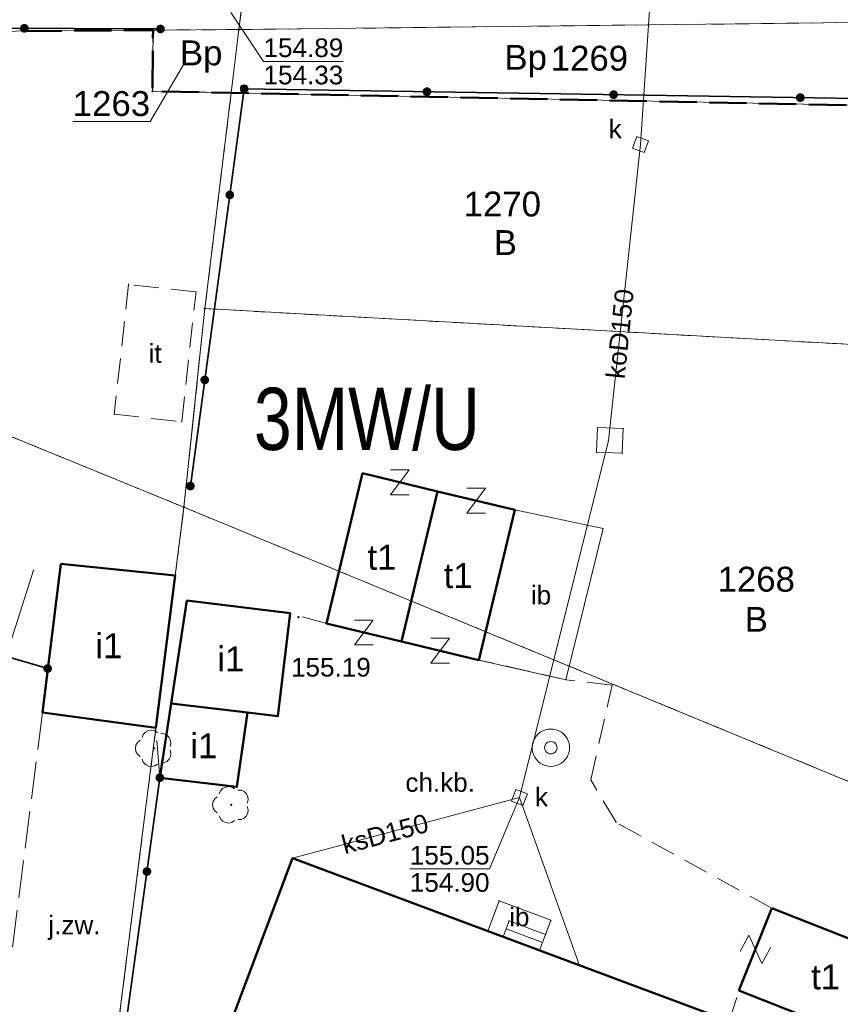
# Model space of a CAD drawing. Header units: metres. Extents: x 6492566 to 6492823, y 5613584 to 5613735.
# Tile 22 of 32: x 6492753 to 6492786, y 5613632 to 5613672. Entities that reach past the tile are written whole.
import ezdxf
from ezdxf.enums import TextEntityAlignment as Align

# ---------------------------------------------------------------- set-up
doc = ezdxf.new("R2010")
doc.units = ezdxf.units.M
for name, pattern in [('L_0_06', [2, 1.5, -0.5]), ('PRZER1-1', [2, 1, -1]), ('PRZER2-1', [3, 2, -1]), ('PRZER3-1', [4, 3, -1])]:
    doc.linetypes.add(name, pattern=pattern)
doc.layers.get('0').update_dxf_attribs({"linetype": 'CONTINUOUS', "lineweight": 18, "true_color": 0x000000})
for name, color, linetype, lineweight in [('GEPPGD', 7, 'CONTINUOUS', 18), ('GEPPHC', 7, 'CONTINUOUS', 18), ('GESBZO', 7, 'CONTINUOUS', 50), ('GESBZO_O', 7, 'CONTINUOUS', 50), ('GESDZI', 7, 'CONTINUOUS', 18), ('GESDZI_O', 7, 'CONTINUOUS', 18), ('GESSCH', 7, 'CONTINUOUS', 18), ('GSLKOG', 7, 'CONTINUOUS', 35), ('GSPPRB', 7, 'CONTINUOUS', 18), ('GSPWPS', 7, 'CONTINUOUS', 13), ('GSPWPS_O', 7, 'CONTINUOUS', 13), ('GSSIIN', 7, 'CONTINUOUS', 18), ('GSSIIN_O', 7, 'CONTINUOUS', 18), ('GSSKOA', 7, 'PRZER3-1', 18), ('GSSKOA_O', 7, 'PRZER3-1', 18), ('GSSKOD', 7, 'PRZER2-1', 18), ('GSSKOD_O', 7, 'PRZER2-1', 18), ('GSSTZI', 7, 'PRZER2-1', 18), ('GSSTZI_O', 7, 'PRZER2-1', 18), ('GUPIWZ', 7, 'CONTINUOUS', 18), ('GUPIWZ_O', 7, 'CONTINUOUS', 18), ('GUPPRZ', 7, 'CONTINUOUS', 18), ('GUPPRZ_O', 7, 'CONTINUOUS', 18), ('GUSIKP', 7, 'CONTINUOUS', 18), ('OTOO', 7, 'CONTINUOUS', 35)]:
    doc.layers.add(name, color=color, linetype=linetype, lineweight=lineweight)
for name, color, linetype, lineweight, true_color in [('GESUZY', 7, 'PRZER1-1', 18, 0x008000), ('GESUZY_O', 7, 'PRZER1-1', 18, 0x008000), ('GSPRDL', 7, 'CONTINUOUS', 18, 0x008000), ('GULKPR', 7, 'CONTINUOUS', 18, 0x803300), ('GULKPR_O', 7, 'CONTINUOUS', 18, 0x803300), ('GUPWST', 5, 'CONTINUOUS', 18, 0x0000ff), ('mpzp_linie_rozgraniczajace', 7, 'L_0_06', 50, 0xd2691e)]:
    doc.layers.add(name, color=color, linetype=linetype, lineweight=lineweight, true_color=true_color)
doc.styles.add('Arial', font='Arial.ttf')
doc.styles.add('GEO-INFO', font='Arial')

# ---------------------------------------------------------------- blocks, each defined once
blk = doc.blocks.new('EPPHC')
at = {"color": 0}
blk.add_lwpolyline([(-0.75, 1), (0.75, 1), (-0.75, -1), (0.75, -1)], dxfattribs=at)
blk = doc.blocks.new('SPDLP')
blk.add_hatch(color=0).paths.add_polyline_path([(0, -0.09), (0.027812, -0.085595), (0.052901, -0.072812), (0.072812, -0.052901), (0.085595, -0.027812), (0.09, 0), (0.085595, 0.027812), (0.072812, 0.052901), (0.052901, 0.072812), (0.027812, 0.085595), (0, 0.09), (-0.027812, 0.085595), (-0.052901, 0.072812), (-0.072812, 0.052901), (-0.085595, 0.027812), (-0.09, 0), (-0.085595, -0.027812), (-0.072812, -0.052901), (-0.052901, -0.072812), (-0.027812, -0.085595)])
at = {"color": 0}
for points in [[(-1.271938, -0.268652), (-1.40916, -0.048001), (-1.462858, 0.20623), (-1.426585, 0.463525), (-1.304695, 0.693003), (-1.11182, 0.867117), (-0.871109, 0.964971)], [(-0.648554, 1.126667), (-0.481106, 1.325358), (-0.255912, 1.454989), (0, 1.5), (0.255912, 1.454989), (0.481106, 1.325358), (0.648554, 1.126667)], [(0.871109, 0.964971), (1.11182, 0.867117), (1.304695, 0.693003), (1.426585, 0.463525), (1.462858, 0.20623), (1.40916, -0.048001), (1.271938, -0.268652)], [(-0.137547, -1.292703), (-0.389802, -1.355024), (-0.648184, -1.327532), (-0.881678, -1.213525), (-1.062258, -1.026689), (-1.168249, -0.78945), (-1.186929, -0.530282)], [(1.186929, -0.530282), (1.168249, -0.78945), (1.062258, -1.026689), (0.881678, -1.213525), (0.648184, -1.327532), (0.389802, -1.355024), (0.137547, -1.292703)]]:
    blk.add_lwpolyline(points, dxfattribs=at)
blk = doc.blocks.new('SUUS13')
at = {"color": 0}
for points in [[(0, 1.5), (0.223563, 1.483246), (0.442133, 1.433359), (0.650826, 1.351453), (0.84498, 1.239358), (1.020259, 1.099578), (1.172747, 0.935235), (1.299038, 0.75), (1.396311, 0.548012), (1.462392, 0.333781), (1.495806, 0.112095), (1.495806, -0.112095), (1.462392, -0.333781), (1.396311, -0.548012), (1.299038, -0.75), (1.172747, -0.935235), (1.020259, -1.099578), (0.84498, -1.239358), (0.650826, -1.351453), (0.442133, -1.433359), (0.223563, -1.483246), (0, -1.5), (-0.223563, -1.483246), (-0.442133, -1.433359), (-0.650826, -1.351453), (-0.84498, -1.239358), (-1.020259, -1.099578), (-1.172747, -0.935235), (-1.299038, -0.75), (-1.396311, -0.548012), (-1.462392, -0.333781), (-1.495806, -0.112095), (-1.495806, 0.112095), (-1.462392, 0.333781), (-1.396311, 0.548012), (-1.299038, 0.75), (-1.172747, 0.935235), (-1.020259, 1.099578), (-0.84498, 1.239358), (-0.650826, 1.351453), (-0.442133, 1.433359), (-0.223563, 1.483246)], [(0, 0.5), (0.12941, 0.482963), (0.25, 0.433013), (0.353553, 0.353553), (0.433013, 0.25), (0.482963, 0.12941), (0.5, 0), (0.482963, -0.12941), (0.433013, -0.25), (0.353553, -0.353553), (0.25, -0.433013), (0.12941, -0.482963), (0, -0.5), (-0.12941, -0.482963), (-0.25, -0.433013), (-0.353553, -0.353553), (-0.433013, -0.25), (-0.482963, -0.12941), (-0.5, 0), (-0.482963, 0.12941), (-0.433013, 0.25), (-0.353553, 0.353553), (-0.25, 0.433013), (-0.12941, 0.482963)]]:
    blk.add_lwpolyline(points, close=True, dxfattribs=at)
blk = doc.blocks.new('KWADRAT_NIEPRZEZR')
at = {"color": 0}
blk.add_lwpolyline([(-0.5, -0.5), (0.5, -0.5), (0.5, 0.5), (-0.5, 0.5)], close=True, dxfattribs=at)
blk = doc.blocks.new('KOLO')
blk.add_hatch(color=0).paths.add_polyline_path([(-0.5, 0), (-0.482963, -0.12941), (-0.433013, -0.25), (-0.353553, -0.353553), (-0.25, -0.433013), (-0.12941, -0.482963), (0, -0.5), (0.12941, -0.482963), (0.25, -0.433013), (0.353553, -0.353553), (0.433013, -0.25), (0.482963, -0.12941), (0.5, 0), (0.482963, 0.12941), (0.433013, 0.25), (0.353553, 0.353553), (0.25, 0.433013), (0.12941, 0.482963), (0, 0.5), (-0.12941, 0.482963), (-0.25, 0.433013), (-0.353553, 0.353553), (-0.433013, 0.25), (-0.482963, 0.12941)])
blk = doc.blocks.new('EPPGN')
blk.add_hatch(color=0).paths.add_polyline_path([(0, -0.09), (0.027812, -0.085595), (0.052901, -0.072812), (0.072812, -0.052901), (0.085595, -0.027812), (0.09, 0), (0.085595, 0.027812), (0.072812, 0.052901), (0.052901, 0.072812), (0.027812, 0.085595), (0, 0.09), (-0.027812, 0.085595), (-0.052901, 0.072812), (-0.072812, 0.052901), (-0.085595, 0.027812), (-0.09, 0), (-0.085595, -0.027812), (-0.072812, -0.052901), (-0.052901, -0.072812), (-0.027812, -0.085595)])
blk = doc.blocks.new('POINT')
at = {"color": 0}
blk.add_point((0, 0), dxfattribs=at)
blk = doc.blocks.new('D_GSPPRB0')
at = {"color": 0, "lineweight": 18}
for points in [[(-0.12726, -0.12726), (0.12726, 0.12726)], [(-0.12726, 0.12726), (0.12726, -0.12726)]]:
    blk.add_lwpolyline(points, dxfattribs=at)
blk = doc.blocks.new('D_KOLO')
blk.add_hatch(color=0).paths.add_polyline_path([(-0.175, 0), (-0.169037, -0.045293), (-0.151554, -0.0875), (-0.123744, -0.123744), (-0.0875, -0.151554), (-0.045293, -0.169037), (0, -0.175), (0.045293, -0.169037), (0.0875, -0.151554), (0.123744, -0.123744), (0.151554, -0.0875), (0.169037, -0.045293), (0.175, 0), (0.169037, 0.045293), (0.151554, 0.0875), (0.123744, 0.123744), (0.0875, 0.151554), (0.045293, 0.169037), (0, 0.175), (-0.045293, 0.169037), (-0.0875, 0.151554), (-0.123744, 0.123744), (-0.151554, 0.0875), (-0.169037, 0.045293)])
blk = doc.blocks.new('D_GSLKOG1')
blk.add_hatch(color=0).paths.add_polyline_path([(-0.175, 0), (-0.169037, -0.045293), (-0.151554, -0.0875), (-0.123744, -0.123744), (-0.0875, -0.151554), (-0.045293, -0.169037), (0, -0.175), (0.045293, -0.169037), (0.0875, -0.151554), (0.123744, -0.123744), (0.151554, -0.0875), (0.169037, -0.045293), (0.175, 0), (0.169037, 0.045293), (0.151554, 0.0875), (0.123744, 0.123744), (0.0875, 0.151554), (0.045293, 0.169037), (0, 0.175), (-0.045293, 0.169037), (-0.0875, 0.151554), (-0.123744, 0.123744), (-0.151554, 0.0875), (-0.169037, 0.045293)])

msp = doc.modelspace()

# ---------------------------------------------------------------- linework, layer by layer
at = {"layer": 'GESBZO', "color": 7, "linetype": 'Continuous', "lineweight": 50, "elevation": 10.18}
for points in [[(6492767.003, 5613653.281), (6492770.017, 5613652.557), (6492768.57, 5613646.526), (6492765.555, 5613647.249)], [(6492770.017, 5613652.557), (6492773.129, 5613651.81), (6492771.681, 5613645.779), (6492768.57, 5613646.526)], [(6492754.89, 5613649.64), (6492759.482, 5613649.176), (6492758.706, 5613643.062), (6492754.15, 5613643.67)], [(6492759.952, 5613648.17), (6492764.101, 5613647.659), (6492763.604, 5613643.521), (6492762.391, 5613643.667), (6492759.32, 5613644.038)], [(6492759.32, 5613644.038), (6492762.391, 5613643.667), (6492761.962, 5613640.685), (6492758.864, 5613641.052)], [(6492774.132, 5613622.556), (6492768.289, 5613624.751), (6492768.412, 5613625.078), (6492760.519, 5613628.043), (6492764.189, 5613637.817), (6492782.842, 5613630.853), (6492779.157, 5613621.042), (6492774.255, 5613622.883)], [(6492783.451, 5613635.804), (6492789.092, 5613633.582), (6492787.766, 5613630.278), (6492782.131, 5613632.508)]]:
    msp.add_lwpolyline(points, close=True, dxfattribs=at)
at = {"layer": 'GESDZI', "color": 7, "linetype": 'Continuous', "lineweight": 18, "elevation": 10.22}
for points in [[(6492765.908, 5613702.863), (6492795.496, 5613703.173), (6492792.53, 5613671.46), (6492762.04, 5613671.11)], [(6492728.986, 5613702.408), (6492765.908, 5613702.863), (6492762.04, 5613671.11), (6492758.59, 5613671.09), (6492725.42, 5613670.85)], [(6492762.04, 5613671.11), (6492792.53, 5613671.46), (6492792.19, 5613667.96), (6492761.73, 5613668.57)], [(6492725.42, 5613670.85), (6492758.59, 5613671.09), (6492758.57, 5613668.63), (6492761.73, 5613668.57), (6492760.67, 5613659.9), (6492759.83, 5613651.92), (6492724.902, 5613666.196)], [(6492758.59, 5613671.09), (6492762.04, 5613671.11), (6492761.73, 5613668.57), (6492758.57, 5613668.63)], [(6492761.73, 5613668.57), (6492792.19, 5613667.96), (6492791.29, 5613658.2), (6492760.67, 5613659.9)], [(6492724.902, 5613666.196), (6492759.83, 5613651.92), (6492756.56, 5613626.16), (6492722.989, 5613639.976), (6492722.199, 5613642.24)], [(6492760.67, 5613659.9), (6492791.29, 5613658.2), (6492790.984, 5613653.662), (6492789.551, 5613639.655), (6492759.83, 5613651.92)], [(6492759.83, 5613651.92), (6492789.551, 5613639.655), (6492787.135, 5613613.854), (6492756.56, 5613626.16)]]:
    msp.add_lwpolyline(points, close=True, dxfattribs=at)
at = {"layer": 'GESDZI_O', "color": 7, "linetype": 'Continuous', "lineweight": 9, "elevation": 10.8, "flags": 128}
msp.add_lwpolyline([(6492755.365, 5613667.413), (6492758.471, 5613667.413), (6492759.868, 5613669.786)], dxfattribs=at)
at = {"layer": 'GESSCH', "color": 7, "linetype": 'Continuous', "lineweight": 18, "elevation": 10.18}
msp.add_lwpolyline([(6492774.12, 5613634.109), (6492774.359, 5613634.751), (6492772.896, 5613635.297), (6492772.657, 5613634.656)], close=True, dxfattribs=at)
at = {"layer": 'GESSCH', "color": 7, "linetype": 'Continuous', "lineweight": 18, "elevation": 10.18, "flags": 128}
msp.add_lwpolyline([(6492774.239, 5613634.43), (6492772.776, 5613634.976)], dxfattribs=at)
at = {"layer": 'GESUZY', "color": 96, "linetype": 'PRZER1-1', "lineweight": 18, "ltscale": 0.5, "true_color": 0x008000, "elevation": 10.08}
for points in [[(6492765.908, 5613702.863), (6492795.496, 5613703.173), (6492792.53, 5613671.46), (6492762.04, 5613671.11)], [(6492728.986, 5613702.408), (6492765.908, 5613702.863), (6492762.04, 5613671.11), (6492758.59, 5613671.09), (6492725.42, 5613670.85)], [(6492762.04, 5613671.11), (6492792.53, 5613671.46), (6492792.19, 5613667.96), (6492761.73, 5613668.57), (6492758.57, 5613668.63), (6492758.59, 5613671.09)], [(6492725.42, 5613670.85), (6492758.59, 5613671.09), (6492758.57, 5613668.63), (6492761.73, 5613668.57), (6492760.67, 5613659.9), (6492759.83, 5613651.92), (6492724.902, 5613666.196)], [(6492791.29, 5613658.2), (6492760.67, 5613659.9), (6492761.73, 5613668.57), (6492792.19, 5613667.96)], [(6492724.902, 5613666.196), (6492759.83, 5613651.92), (6492756.56, 5613626.16), (6492722.989, 5613639.976), (6492722.199, 5613642.24)], [(6492760.67, 5613659.9), (6492791.29, 5613658.2), (6492790.984, 5613653.662), (6492789.551, 5613639.655), (6492759.83, 5613651.92)], [(6492759.83, 5613651.92), (6492789.551, 5613639.655), (6492787.135, 5613613.854), (6492756.56, 5613626.16)]]:
    msp.add_lwpolyline(points, close=True, dxfattribs=at)
at = {"layer": 'GSLKOG', "color": 7, "linetype": 'Continuous', "lineweight": 35, "elevation": 10.18}
for points in [[(6492725.45, 5613670.86), (6492751.96, 5613671.17), (6492758.887, 5613671.134)], [(6492762.25, 5613668.73), (6492760.09, 5613652.77)], [(6492751.175, 5613646.367), (6492754.356, 5613645.437)], [(6492756.8, 5613626.08), (6492758.864, 5613641.052)]]:
    msp.add_lwpolyline(points, dxfattribs=at)
at = {"layer": 'GSPPRB', "color": 7, "linetype": 'Continuous', "lineweight": 18}
for p in [(6492758.887, 5613671.134, 10.28), (6492762.25, 5613668.73, 10.28), (6492757.606, 5613660.871, 10.28), (6492760.317, 5613660.571, 10.28), (6492757.029, 5613655.655, 10.28), (6492759.74, 5613655.355, 10.28), (6492776.451, 5613655.122, 10.28), (6492776.943, 5613655.102, 10.28), (6492777.481, 5613655.081, 10.28), (6492776.887, 5613654.584, 10.28), (6492776.411, 5613654.127, 10.28), (6492776.769, 5613654.113, 10.28), (6492777.441, 5613654.086, 10.28), (6492767.003, 5613653.281, 10.28), (6492760.09, 5613652.77, 10.28), (6492770.017, 5613652.557, 10.28), (6492773.129, 5613651.81, 10.28), (6492776.67, 5613651.06, 10.28), (6492753.788, 5613649.386, 10.28), (6492754.89, 5613649.64, 10.28), (6492759.482, 5613649.176, 10.28), (6492759.952, 5613648.17, 10.28), (6492764.101, 5613647.659, 10.28), (6492765.555, 5613647.249, 10.28), (6492768.57, 5613646.526, 10.28), (6492754.356, 5613645.437, 10.28), (6492771.681, 5613645.779, 10.28), (6492775.18, 5613644.99, 10.28), (6492777.03, 5613644.77, 10.28), (6492759.32, 5613644.038, 10.28), (6492754.15, 5613643.67, 10.28), (6492762.391, 5613643.667, 10.28), (6492763.604, 5613643.521, 10.28), (6492758.706, 5613643.062, 10.28), (6492758.864, 5613641.052, 10.28), (6492761.962, 5613640.685, 10.28), (6492776.18, 5613640.96, 10.28), (6492777.19, 5613639.26, 10.28), (6492764.189, 5613637.817, 10.28), (6492764.189, 5613637.817, 10.28), (6492772.492, 5613636.105, 10.28), (6492783.451, 5613635.804, 10.28), (6492772.896, 5613635.297, 10.28), (6492774.574, 5613635.327, 10.28), (6492772.037, 5613634.887, 10.28), (6492774.359, 5613634.751, 10.28), (6492772.657, 5613634.656, 10.28), (6492774.12, 5613634.109, 10.28), (6492775.729, 5613633.508, 10.28), (6492782.131, 5613632.508, 10.28)]:
    msp.add_point(p, dxfattribs=at)
at = {"layer": 'GSSIIN', "color": 7, "linetype": 'Continuous', "lineweight": 18, "elevation": 10.18}
for points in [[(6492775.18, 5613644.99), (6492771.681, 5613645.779), (6492773.129, 5613651.81), (6492776.67, 5613651.06)], [(6492772.037, 5613634.887), (6492772.492, 5613636.105), (6492774.574, 5613635.327), (6492774.359, 5613634.751), (6492772.896, 5613635.297), (6492772.657, 5613634.656)]]:
    msp.add_lwpolyline(points, close=True, dxfattribs=at)
at = {"layer": 'GSSKOA', "color": 7, "linetype": 'PRZER3-1', "lineweight": 18, "ltscale": 0.5, "elevation": 10.18}
msp.add_lwpolyline([(6492754.15, 5613643.67), (6492752.148, 5613628.093), (6492752, 5613627.83), (6492756.8, 5613626.08), (6492758.864, 5613641.052), (6492758.706, 5613643.062)], close=True, dxfattribs=at)
at = {"layer": 'GSSKOD', "color": 7, "linetype": 'PRZER2-1', "lineweight": 18, "ltscale": 0.5, "elevation": 10.18}
msp.add_lwpolyline([(6492760.519, 5613628.043), (6492764.189, 5613637.817), (6492772.037, 5613634.887), (6492772.492, 5613636.105), (6492774.574, 5613635.327), (6492774.359, 5613634.751), (6492774.12, 5613634.109), (6492781.73, 5613631.27), (6492782.131, 5613632.508), (6492783.451, 5613635.804), (6492777.19, 5613639.26), (6492776.18, 5613640.96), (6492777.03, 5613644.77), (6492775.18, 5613644.99), (6492771.681, 5613645.779), (6492768.57, 5613646.526), (6492765.555, 5613647.249), (6492764.101, 5613647.659), (6492763.604, 5613643.521), (6492762.391, 5613643.667), (6492761.962, 5613640.685), (6492758.864, 5613641.052), (6492756.8, 5613626.08)], dxfattribs=at)
at = {"layer": 'GSSTZI', "color": 7, "linetype": 'PRZER2-1', "lineweight": 18, "ltscale": 0.5, "elevation": 10.1}
msp.add_lwpolyline([(6492757.029, 5613655.655), (6492759.74, 5613655.355), (6492760.317, 5613660.571), (6492757.606, 5613660.871)], close=True, dxfattribs=at)
at = {"layer": 'GULKPR', "color": 36, "linetype": 'Continuous', "lineweight": 18, "true_color": 0x803300, "elevation": 10.14}
for points in [[(6492778.75, 5613675.09), (6492778.172, 5613666.496), (6492776.943, 5613655.102), (6492776.887, 5613654.584)], [(6492776.887, 5613654.584), (6492776.769, 5613654.113), (6492773.307, 5613640.256)], [(6492737.08, 5613637.841), (6492737.984, 5613636.104), (6492748.304, 5613632.196), (6492753.788, 5613649.386)], [(6492773.307, 5613640.256), (6492764.189, 5613637.817)], [(6492773.307, 5613640.256), (6492775.729, 5613633.508)]]:
    msp.add_lwpolyline(points, dxfattribs=at)
at = {"layer": 'GUPPRZ_O', "color": 36, "linetype": 'Continuous', "lineweight": 9, "true_color": 0x803300, "elevation": 10.8, "flags": 128}
for points in [[(6492766.231, 5613669.832), (6492763.028, 5613669.832), (6492761.714, 5613671.8)], [(6492763.028, 5613669.832), (6492766.231, 5613669.832)], [(6492768.906, 5613637.39), (6492772.109, 5613637.39), (6492773.307, 5613640.256)], [(6492768.906, 5613637.39), (6492772.109, 5613637.39)]]:
    msp.add_lwpolyline(points, dxfattribs=at)
at = {"layer": 'GUSIKP', "color": 36, "linetype": 'Continuous', "lineweight": 18, "true_color": 0x803300, "elevation": 10.14}
msp.add_lwpolyline([(6492776.451, 5613655.122), (6492776.411, 5613654.127), (6492777.441, 5613654.086), (6492777.481, 5613655.081)], close=True, dxfattribs=at)
at = {"layer": 'mpzp_linie_rozgraniczajace', "lineweight": 50, "flags": 128}
msp.add_lwpolyline([(6492725.42, 5613670.85), (6492758.59, 5613671.09), (6492758.57, 5613668.63), (6492761.73, 5613668.57), (6492792.19, 5613667.96)], dxfattribs=at)
at = {"layer": 'OTOO', "color": 7, "linetype": 'Continuous', "lineweight": 35, "elevation": 10.18}
msp.add_lwpolyline([(6492762.25, 5613668.73), (6492791.94, 5613668.26)], dxfattribs=at)

# ---------------------------------------------------------------- block references
at = {"layer": 'GEPPGD', "color": 7, "lineweight": 18, "xscale": 0.5, "yscale": 0.5}
for p in [(6492758.59, 5613671.09, 10.24), (6492762.04, 5613671.11, 10.24), (6492758.57, 5613668.63, 10.24), (6492761.73, 5613668.57, 10.24), (6492760.67, 5613659.9, 10.24), (6492759.83, 5613651.92, 10.24)]:
    msp.add_blockref('EPPGN', p, dxfattribs=at)
at = {"layer": 'GEPPHC', "color": 7, "lineweight": 18, "xscale": 0.5, "yscale": 0.5}
for p in [(6492768.51, 5613652.919, 10.24), (6492771.573, 5613652.183, 10.24), (6492767.062, 5613646.888, 10.24), (6492770.125, 5613646.152, 10.24)]:
    msp.add_blockref('EPPHC', p, dxfattribs=at)
at = {"layer": 'GEPPHC', "color": 7, "lineweight": 18, "xscale": 0.4999999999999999, "yscale": 0.5, "rotation": 61.39475726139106}
msp.add_blockref('EPPHC', (6492782.791, 5613634.156, 10.24), dxfattribs=at)
at = {"layer": 'GSLKOG', "color": 7, "lineweight": 35, "xscale": 0.35, "yscale": 0.35}
for p in [(6492753.418, 5613671.162, 10.18), (6492758.887, 5613671.134, 10.18), (6492762.25, 5613668.73, 10.18), (6492761.673, 5613664.466, 10.18), (6492760.667, 5613657.034, 10.18), (6492760.09, 5613652.77, 10.18), (6492754.356, 5613645.437, 10.18), (6492758.864, 5613641.052, 10.18), (6492758.344, 5613637.281, 10.18)]:
    msp.add_blockref('KOLO', p, dxfattribs=at)
at = {"layer": 'GSPPRB', "color": 7, "linetype": 'Continuous', "lineweight": 18}
msp.add_blockref('D_GSPPRB0', (6492762.25, 5613668.73, 10.28), dxfattribs=at)
at = {"layer": 'GSPRDL', "color": 96, "lineweight": 18, "true_color": 0x008000, "xscale": 0.4999999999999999, "yscale": 0.5, "rotation": 89.99999931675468}
for p in [(6492758.632, 5613642.232, 10.12), (6492761.731, 5613639.962, 10.12)]:
    msp.add_blockref('SPDLP', p, dxfattribs=at)
at = {"layer": 'GSPWPS', "color": 7, "lineweight": 13, "xscale": 0.09, "yscale": 0.09}
msp.add_blockref('KOLO', (6492764.435, 5613647.501, 10.08), dxfattribs=at)
at = {"layer": 'GUPIWZ', "color": 7, "lineweight": 18, "xscale": 0.4999999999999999, "yscale": 0.5}
for p, rotation in [((6492778.172, 5613666.496, 10.18), 70.05554641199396), ((6492773.307, 5613640.256, 10.18), 69.28225971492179)]:
    msp.add_blockref('KWADRAT_NIEPRZEZR', p, dxfattribs=dict(at, rotation=rotation))
at = {"layer": 'GUPPRZ', "color": 36, "lineweight": 18, "true_color": 0x803300}
msp.add_blockref('POINT', (6492773.307, 5613640.256, 10.16), dxfattribs=at)
at = {"layer": 'GUPWST', "color": 5, "lineweight": 18, "true_color": 0x0000ff, "xscale": 0.5, "yscale": 0.5}
msp.add_blockref('SUUS13', (6492774.572, 5613642.258, 10.16), dxfattribs=at)
at = {"layer": 'OTOO', "color": 7, "linetype": 'Continuous', "lineweight": 35, "rotation": 359.0930694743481}
for name, p in [('D_GSLKOG1', (6492762.25, 5613668.73, 10.18)), ('D_KOLO', (6492769.596, 5613668.614, 10.18)), ('D_KOLO', (6492769.596, 5613668.614, 10.18)), ('D_KOLO', (6492777.095, 5613668.495, 10.18)), ('D_KOLO', (6492777.095, 5613668.495, 10.18)), ('D_KOLO', (6492784.594, 5613668.376, 10.18)), ('D_KOLO', (6492784.594, 5613668.376, 10.18))]:
    msp.add_blockref(name, p, dxfattribs=at)

# ---------------------------------------------------------------- texts
at = {"layer": 'GESBZO_O', "color": 7, "linetype": 'Continuous', "lineweight": 0, "style": 'GEO-INFO'}
for s, p in [('t1', (6492767.786, 5613649.903, 10.8)), ('t1', (6492770.849, 5613649.168, 10.8)), ('i1', (6492756.816, 5613646.38, 10.8)), ('i1', (6492761.711, 5613645.851, 10.8)), ('i1', (6492760.628, 5613642.362, 10.8)), ('t1', (6492785.611, 5613633.042, 10.8))]:
    msp.add_text(s, height=1, dxfattribs=at).set_placement(p, align=Align.MIDDLE)
at = {"layer": 'GESDZI_O', "color": 7, "linetype": 'Continuous', "lineweight": 0, "style": 'GEO-INFO'}
for s, p in [('1269', (6492776.122, 5613669.96, 10.8)), ('1270', (6492772.623, 5613664.101, 10.8)), ('1268', (6492782.824, 5613649.027, 10.8))]:
    msp.add_text(s, height=1, dxfattribs=at).set_placement(p, align=Align.MIDDLE)
msp.add_text('1263', height=1, dxfattribs=at).set_placement((6492756.918, 5613668.137), align=Align.MIDDLE_CENTER)
at = {"layer": 'GESUZY_O', "color": 96, "linetype": 'Continuous', "lineweight": 0, "true_color": 0x008000, "style": 'GEO-INFO'}
for s, p in [('Bp', (6492760.524, 5613670.024, 10.8)), ('Bp', (6492773.559, 5613669.845, 10.8)), ('B', (6492772.745, 5613662.551, 10.8)), ('B', (6492782.828, 5613647.416, 10.8))]:
    msp.add_text(s, height=1, dxfattribs=at).set_placement(p, align=Align.MIDDLE)
at = {"layer": 'GSPWPS_O', "color": 7, "linetype": 'Continuous', "lineweight": 0, "style": 'GEO-INFO'}
msp.add_text('155.19', height=0.75, dxfattribs=at).set_placement((6492764.133, 5613645.115, 10.8))
at = {"layer": 'GSSIIN_O', "color": 7, "linetype": 'Continuous', "lineweight": 0, "style": 'GEO-INFO'}
for p in [(6492774.176, 5613648.402, 10.8), (6492773.306, 5613635.472, 10.8)]:
    msp.add_text('ib', height=0.75, dxfattribs=at).set_placement(p, align=Align.MIDDLE)
at = {"layer": 'GSSKOA_O', "color": 7, "linetype": 'Continuous', "lineweight": 0, "style": 'GEO-INFO'}
msp.add_text('j.zw.', height=0.75, dxfattribs=at).set_placement((6492755.432, 5613635.039, 10.8), align=Align.MIDDLE)
at = {"layer": 'GSSKOD_O', "color": 7, "linetype": 'Continuous', "lineweight": 0, "style": 'GEO-INFO'}
msp.add_text('ch.kb.', height=0.75, dxfattribs=at).set_placement((6492770.126, 5613640.876, 10.8), align=Align.MIDDLE)
at = {"layer": 'GSSTZI_O', "color": 7, "linetype": 'Continuous', "lineweight": 0, "style": 'GEO-INFO'}
msp.add_text('it', height=0.75, dxfattribs=at).set_placement((6492758.673, 5613658.113, 10.8), align=Align.MIDDLE)
at = {"layer": 'GULKPR_O', "color": 36, "linetype": 'Continuous', "lineweight": 0, "true_color": 0x803300, "style": 'GEO-INFO'}
for s, rotation, p in [('koD150', 84.0303, (6492777.333, 5613658.888, 10.8)), ('ksD150', 14.9785, (6492767.905, 5613638.811, 10.8))]:
    msp.add_text(s, height=0.75, rotation=rotation, dxfattribs=at).set_placement(p, align=Align.MIDDLE)
at = {"layer": 'GUPIWZ_O', "color": 7, "linetype": 'Continuous', "lineweight": 0, "style": 'GEO-INFO'}
for p in [(6492777.422, 5613666.746, 10.8), (6492774.456, 5613639.898, 10.8)]:
    msp.add_text('k', height=0.75, dxfattribs=at).set_placement(p, align=Align.RIGHT)
at = {"layer": 'GUPPRZ_O', "color": 36, "linetype": 'Continuous', "lineweight": 0, "true_color": 0x803300, "style": 'GEO-INFO'}
for s, p in [('154.89', (6492763.028, 5613670.004)), ('154.33', (6492763.028, 5613668.909)), ('155.05', (6492768.906, 5613637.562)), ('154.90', (6492768.906, 5613636.467))]:
    msp.add_text(s, height=0.75, dxfattribs=at).set_placement(p)
at = {"layer": 'mpzp_linie_rozgraniczajace', "style": 'Arial', "width": 0.78}
msp.add_text('3MW/U', height=2.5, dxfattribs=at).set_placement((6492762.644, 5613656.719), align=Align.TOP_LEFT)

doc.saveas('drawing.dxf')
